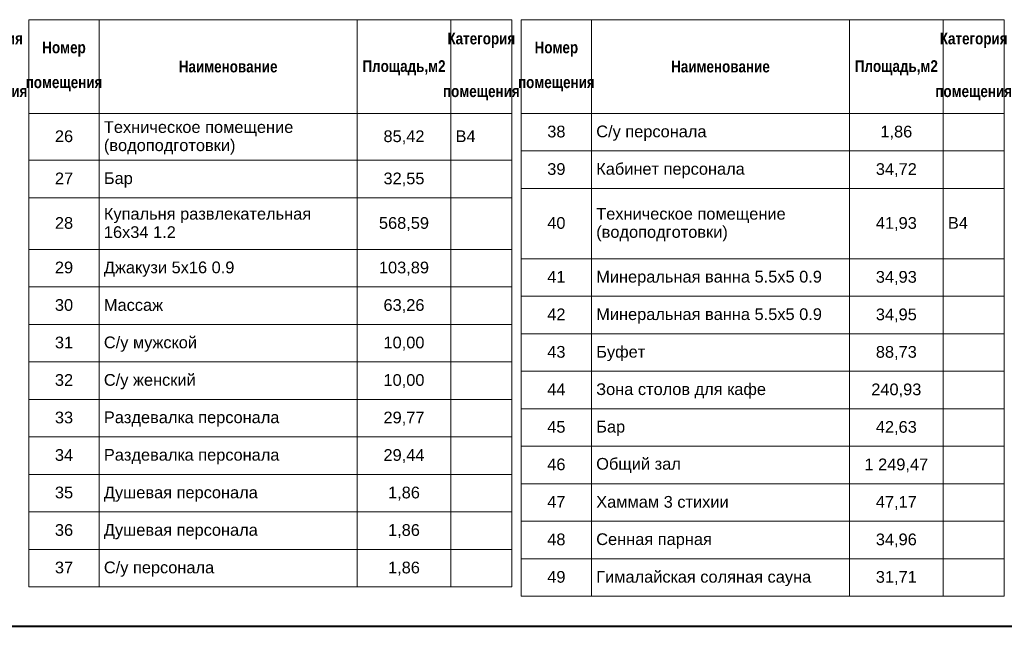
# Model space of a CAD drawing. Header units: millimetres. Extents: x 0 to 1184, y 0 to 836.
# Tile 3 of 66: x 265 to 475, y 5 to 134. Entities that reach past the tile are written whole.
import ezdxf
from ezdxf.xclip import XClip

# ---------------------------------------------------------------- set-up
doc = ezdxf.new("R2010")
doc.units = ezdxf.units.MM
doc.header["$MEASUREMENT"] = 0
doc.header["$XCLIPFRAME"] = 0
doc.styles.add('СГЕНЕРИР_СТИЛЬ_2', font='txt')
doc.styles.add('СГЕНЕРИР_СТИЛЬ_3', font='txt')

# ---------------------------------------------------------------- blocks, each defined once
blk = doc.blocks.new('Чертеж_3_3', base_point=(318.83, 70.72))
at = {"color": 7, "linetype": 'Continuous', "lineweight": 15}
for p, q in [((267.33, 134.41), (370.33, 134.41)), ((267.33, 134.41), (267.33, 114.41)), ((282.33, 134.41), (282.33, 114.41)), ((337.33, 134.41), (337.33, 114.41)), ((357.33, 134.41), (357.33, 114.41)), ((370.33, 134.41), (370.33, 114.41)), ((372.33, 134.41), (475.33, 134.41)), ((372.33, 134.41), (372.33, 114.41)), ((387.33, 134.41), (387.33, 114.41)), ((442.33, 134.41), (442.33, 114.41)), ((462.33, 134.41), (462.33, 114.41)), ((475.33, 134.41), (475.33, 114.41)), ((267.33, 114.41), (282.33, 114.41)), ((267.33, 114.41), (282.33, 114.41)), ((267.33, 114.41), (267.33, 104.41)), ((282.33, 114.41), (282.33, 104.41)), ((282.33, 114.41), (337.33, 114.41)), ((282.33, 114.41), (337.33, 114.41)), ((282.33, 114.41), (282.33, 104.41)), ((337.33, 114.41), (337.33, 104.41)), ((337.33, 114.41), (357.33, 114.41)), ((337.33, 114.41), (357.33, 114.41)), ((337.33, 114.41), (337.33, 104.41)), ((357.33, 114.41), (357.33, 104.41)), ((357.33, 114.41), (370.33, 114.41)), ((357.33, 114.41), (370.33, 114.41)), ((357.33, 114.41), (357.33, 104.41)), ((370.33, 114.41), (370.33, 104.41)), ((372.33, 114.41), (387.33, 114.41)), ((372.33, 114.41), (387.33, 114.41)), ((372.33, 114.41), (372.33, 106.41)), ((387.33, 114.41), (387.33, 106.41)), ((387.33, 114.41), (442.33, 114.41)), ((387.33, 114.41), (442.33, 114.41)), ((387.33, 114.41), (387.33, 106.41)), ((442.33, 114.41), (442.33, 106.41)), ((442.33, 114.41), (462.33, 114.41)), ((442.33, 114.41), (462.33, 114.41)), ((442.33, 114.41), (442.33, 106.41)), ((462.33, 114.41), (462.33, 106.41)), ((462.33, 114.41), (475.33, 114.41)), ((462.33, 114.41), (475.33, 114.41)), ((462.33, 114.41), (462.33, 106.41)), ((475.33, 114.41), (475.33, 106.41)), ((372.33, 106.41), (387.33, 106.41)), ((372.33, 106.41), (387.33, 106.41)), ((372.33, 106.41), (372.33, 98.41)), ((387.33, 106.41), (387.33, 98.41)), ((387.33, 106.41), (442.33, 106.41)), ((387.33, 106.41), (442.33, 106.41)), ((387.33, 106.41), (387.33, 98.41)), ((442.33, 106.41), (442.33, 98.41)), ((442.33, 106.41), (462.33, 106.41)), ((442.33, 106.41), (462.33, 106.41)), ((442.33, 106.41), (442.33, 98.41)), ((462.33, 106.41), (462.33, 98.41)), ((462.33, 106.41), (475.33, 106.41)), ((462.33, 106.41), (475.33, 106.41)), ((462.33, 106.41), (462.33, 98.41)), ((475.33, 106.41), (475.33, 98.41)), ((267.33, 104.41), (282.33, 104.41)), ((267.33, 104.41), (282.33, 104.41)), ((267.33, 104.41), (267.33, 96.41)), ((282.33, 104.41), (282.33, 96.41)), ((282.33, 104.41), (337.33, 104.41)), ((282.33, 104.41), (337.33, 104.41)), ((282.33, 104.41), (282.33, 96.41)), ((337.33, 104.41), (337.33, 96.41)), ((337.33, 104.41), (357.33, 104.41)), ((337.33, 104.41), (357.33, 104.41)), ((337.33, 104.41), (337.33, 96.41)), ((357.33, 104.41), (357.33, 96.41)), ((357.33, 104.41), (370.33, 104.41)), ((357.33, 104.41), (370.33, 104.41)), ((357.33, 104.41), (357.33, 96.41)), ((370.33, 104.41), (370.33, 96.41)), ((372.33, 98.41), (387.33, 98.41)), ((372.33, 98.41), (387.33, 98.41)), ((372.33, 98.41), (372.33, 83.41)), ((387.33, 98.41), (387.33, 83.41)), ((387.33, 98.41), (442.33, 98.41)), ((387.33, 98.41), (442.33, 98.41)), ((387.33, 98.41), (387.33, 83.41)), ((442.33, 98.41), (442.33, 83.41)), ((442.33, 98.41), (462.33, 98.41)), ((442.33, 98.41), (462.33, 98.41)), ((442.33, 98.41), (442.33, 83.41)), ((462.33, 98.41), (462.33, 83.41)), ((462.33, 98.41), (475.33, 98.41)), ((462.33, 98.41), (475.33, 98.41)), ((462.33, 98.41), (462.33, 83.41)), ((475.33, 98.41), (475.33, 83.41)), ((267.33, 96.41), (282.33, 96.41)), ((267.33, 96.41), (282.33, 96.41)), ((267.33, 96.41), (267.33, 85.41)), ((282.33, 96.41), (282.33, 85.41)), ((282.33, 96.41), (337.33, 96.41)), ((282.33, 96.41), (337.33, 96.41)), ((282.33, 96.41), (282.33, 85.41)), ((337.33, 96.41), (337.33, 85.41)), ((337.33, 96.41), (357.33, 96.41)), ((337.33, 96.41), (357.33, 96.41)), ((337.33, 96.41), (337.33, 85.41)), ((357.33, 96.41), (357.33, 85.41)), ((357.33, 96.41), (370.33, 96.41)), ((357.33, 96.41), (370.33, 96.41)), ((357.33, 96.41), (357.33, 85.41)), ((370.33, 96.41), (370.33, 85.41)), ((267.33, 85.41), (282.33, 85.41)), ((267.33, 85.41), (282.33, 85.41)), ((267.33, 85.41), (267.33, 77.41)), ((282.33, 85.41), (282.33, 77.41)), ((282.33, 85.41), (337.33, 85.41)), ((282.33, 85.41), (337.33, 85.41)), ((282.33, 85.41), (282.33, 77.41)), ((337.33, 85.41), (337.33, 77.41)), ((337.33, 85.41), (357.33, 85.41)), ((337.33, 85.41), (357.33, 85.41)), ((337.33, 85.41), (337.33, 77.41)), ((357.33, 85.41), (357.33, 77.41)), ((357.33, 85.41), (370.33, 85.41)), ((357.33, 85.41), (370.33, 85.41)), ((357.33, 85.41), (357.33, 77.41)), ((370.33, 85.41), (370.33, 77.41)), ((372.33, 83.41), (387.33, 83.41)), ((372.33, 83.41), (387.33, 83.41)), ((372.33, 83.41), (372.33, 75.41)), ((387.33, 83.41), (387.33, 75.41)), ((387.33, 83.41), (442.33, 83.41)), ((387.33, 83.41), (442.33, 83.41)), ((387.33, 83.41), (387.33, 75.41)), ((442.33, 83.41), (442.33, 75.41)), ((442.33, 83.41), (462.33, 83.41)), ((442.33, 83.41), (462.33, 83.41)), ((442.33, 83.41), (442.33, 75.41)), ((462.33, 83.41), (462.33, 75.41)), ((462.33, 83.41), (475.33, 83.41)), ((462.33, 83.41), (475.33, 83.41)), ((462.33, 83.41), (462.33, 75.41)), ((475.33, 83.41), (475.33, 75.41)), ((267.33, 77.41), (282.33, 77.41)), ((267.33, 77.41), (282.33, 77.41)), ((267.33, 77.41), (267.33, 69.41)), ((282.33, 77.41), (282.33, 69.41)), ((282.33, 77.41), (337.33, 77.41)), ((282.33, 77.41), (337.33, 77.41)), ((282.33, 77.41), (282.33, 69.41)), ((337.33, 77.41), (337.33, 69.41)), ((337.33, 77.41), (357.33, 77.41)), ((337.33, 77.41), (357.33, 77.41)), ((337.33, 77.41), (337.33, 69.41)), ((357.33, 77.41), (357.33, 69.41)), ((357.33, 77.41), (370.33, 77.41)), ((357.33, 77.41), (370.33, 77.41)), ((357.33, 77.41), (357.33, 69.41)), ((370.33, 77.41), (370.33, 69.41)), ((372.33, 75.41), (387.33, 75.41)), ((372.33, 75.41), (387.33, 75.41)), ((372.33, 75.41), (372.33, 67.41)), ((387.33, 75.41), (387.33, 67.41)), ((387.33, 75.41), (442.33, 75.41)), ((387.33, 75.41), (442.33, 75.41)), ((387.33, 75.41), (387.33, 67.41)), ((442.33, 75.41), (442.33, 67.41)), ((442.33, 75.41), (462.33, 75.41)), ((442.33, 75.41), (462.33, 75.41)), ((442.33, 75.41), (442.33, 67.41)), ((462.33, 75.41), (462.33, 67.41)), ((462.33, 75.41), (475.33, 75.41)), ((462.33, 75.41), (475.33, 75.41)), ((462.33, 75.41), (462.33, 67.41)), ((475.33, 75.41), (475.33, 67.41)), ((267.33, 69.41), (282.33, 69.41)), ((267.33, 69.41), (282.33, 69.41)), ((267.33, 69.41), (267.33, 61.41)), ((282.33, 69.41), (282.33, 61.41)), ((282.33, 69.41), (337.33, 69.41)), ((282.33, 69.41), (337.33, 69.41)), ((282.33, 69.41), (282.33, 61.41)), ((337.33, 69.41), (337.33, 61.41)), ((337.33, 69.41), (357.33, 69.41)), ((337.33, 69.41), (357.33, 69.41)), ((337.33, 69.41), (337.33, 61.41)), ((357.33, 69.41), (357.33, 61.41)), ((357.33, 69.41), (370.33, 69.41)), ((357.33, 69.41), (370.33, 69.41)), ((357.33, 69.41), (357.33, 61.41)), ((370.33, 69.41), (370.33, 61.41)), ((372.33, 67.41), (387.33, 67.41)), ((372.33, 67.41), (387.33, 67.41)), ((372.33, 67.41), (372.33, 59.41)), ((387.33, 67.41), (387.33, 59.41)), ((387.33, 67.41), (442.33, 67.41)), ((387.33, 67.41), (442.33, 67.41)), ((387.33, 67.41), (387.33, 59.41)), ((442.33, 67.41), (442.33, 59.41)), ((442.33, 67.41), (462.33, 67.41)), ((442.33, 67.41), (462.33, 67.41)), ((442.33, 67.41), (442.33, 59.41)), ((462.33, 67.41), (462.33, 59.41)), ((462.33, 67.41), (475.33, 67.41)), ((462.33, 67.41), (475.33, 67.41)), ((462.33, 67.41), (462.33, 59.41)), ((475.33, 67.41), (475.33, 59.41)), ((267.33, 61.41), (282.33, 61.41)), ((267.33, 61.41), (282.33, 61.41)), ((267.33, 61.41), (267.33, 53.41)), ((282.33, 61.41), (282.33, 53.41)), ((282.33, 61.41), (337.33, 61.41)), ((282.33, 61.41), (337.33, 61.41)), ((282.33, 61.41), (282.33, 53.41)), ((337.33, 61.41), (337.33, 53.41)), ((337.33, 61.41), (357.33, 61.41)), ((337.33, 61.41), (357.33, 61.41)), ((337.33, 61.41), (337.33, 53.41)), ((357.33, 61.41), (357.33, 53.41)), ((357.33, 61.41), (370.33, 61.41)), ((357.33, 61.41), (370.33, 61.41)), ((357.33, 61.41), (357.33, 53.41)), ((370.33, 61.41), (370.33, 53.41)), ((372.33, 59.41), (387.33, 59.41)), ((372.33, 59.41), (387.33, 59.41)), ((372.33, 59.41), (372.33, 51.41)), ((387.33, 59.41), (387.33, 51.41)), ((387.33, 59.41), (442.33, 59.41)), ((387.33, 59.41), (442.33, 59.41)), ((387.33, 59.41), (387.33, 51.41)), ((442.33, 59.41), (442.33, 51.41)), ((442.33, 59.41), (462.33, 59.41)), ((442.33, 59.41), (462.33, 59.41)), ((442.33, 59.41), (442.33, 51.41)), ((462.33, 59.41), (462.33, 51.41)), ((462.33, 59.41), (475.33, 59.41)), ((462.33, 59.41), (475.33, 59.41)), ((462.33, 59.41), (462.33, 51.41)), ((475.33, 59.41), (475.33, 51.41)), ((267.33, 53.41), (282.33, 53.41)), ((267.33, 53.41), (282.33, 53.41)), ((267.33, 53.41), (267.33, 45.41)), ((282.33, 53.41), (282.33, 45.41)), ((282.33, 53.41), (337.33, 53.41)), ((282.33, 53.41), (337.33, 53.41)), ((282.33, 53.41), (282.33, 45.41)), ((337.33, 53.41), (337.33, 45.41)), ((337.33, 53.41), (357.33, 53.41)), ((337.33, 53.41), (357.33, 53.41)), ((337.33, 53.41), (337.33, 45.41)), ((357.33, 53.41), (357.33, 45.41)), ((357.33, 53.41), (370.33, 53.41)), ((357.33, 53.41), (370.33, 53.41)), ((357.33, 53.41), (357.33, 45.41)), ((370.33, 53.41), (370.33, 45.41)), ((372.33, 51.41), (387.33, 51.41)), ((372.33, 51.41), (387.33, 51.41)), ((372.33, 51.41), (372.33, 43.41)), ((387.33, 51.41), (387.33, 43.41)), ((387.33, 51.41), (442.33, 51.41)), ((387.33, 51.41), (442.33, 51.41)), ((387.33, 51.41), (387.33, 43.41)), ((442.33, 51.41), (442.33, 43.41)), ((442.33, 51.41), (462.33, 51.41)), ((442.33, 51.41), (462.33, 51.41)), ((442.33, 51.41), (442.33, 43.41)), ((462.33, 51.41), (462.33, 43.41)), ((462.33, 51.41), (475.33, 51.41)), ((462.33, 51.41), (475.33, 51.41)), ((462.33, 51.41), (462.33, 43.41)), ((475.33, 51.41), (475.33, 43.41)), ((267.33, 45.41), (282.33, 45.41)), ((267.33, 45.41), (282.33, 45.41)), ((267.33, 45.41), (267.33, 37.41)), ((282.33, 45.41), (282.33, 37.41)), ((282.33, 45.41), (337.33, 45.41)), ((282.33, 45.41), (337.33, 45.41)), ((282.33, 45.41), (282.33, 37.41)), ((337.33, 45.41), (337.33, 37.41)), ((337.33, 45.41), (357.33, 45.41)), ((337.33, 45.41), (357.33, 45.41)), ((337.33, 45.41), (337.33, 37.41)), ((357.33, 45.41), (357.33, 37.41)), ((357.33, 45.41), (370.33, 45.41)), ((357.33, 45.41), (370.33, 45.41)), ((357.33, 45.41), (357.33, 37.41)), ((370.33, 45.41), (370.33, 37.41)), ((372.33, 43.41), (387.33, 43.41)), ((372.33, 43.41), (387.33, 43.41)), ((372.33, 43.41), (372.33, 35.41)), ((387.33, 43.41), (387.33, 35.41)), ((387.33, 43.41), (442.33, 43.41)), ((387.33, 43.41), (442.33, 43.41)), ((387.33, 43.41), (387.33, 35.41)), ((442.33, 43.41), (442.33, 35.41)), ((442.33, 43.41), (462.33, 43.41)), ((442.33, 43.41), (462.33, 43.41)), ((442.33, 43.41), (442.33, 35.41)), ((462.33, 43.41), (462.33, 35.41)), ((462.33, 43.41), (475.33, 43.41)), ((462.33, 43.41), (475.33, 43.41)), ((462.33, 43.41), (462.33, 35.41)), ((475.33, 43.41), (475.33, 35.41)), ((267.33, 37.41), (282.33, 37.41)), ((267.33, 37.41), (282.33, 37.41)), ((267.33, 37.41), (267.33, 29.41)), ((282.33, 37.41), (282.33, 29.41)), ((282.33, 37.41), (337.33, 37.41)), ((282.33, 37.41), (337.33, 37.41)), ((282.33, 37.41), (282.33, 29.41)), ((337.33, 37.41), (337.33, 29.41)), ((337.33, 37.41), (357.33, 37.41)), ((337.33, 37.41), (357.33, 37.41)), ((337.33, 37.41), (337.33, 29.41)), ((357.33, 37.41), (357.33, 29.41)), ((357.33, 37.41), (370.33, 37.41)), ((357.33, 37.41), (370.33, 37.41)), ((357.33, 37.41), (357.33, 29.41)), ((370.33, 37.41), (370.33, 29.41)), ((372.33, 35.41), (387.33, 35.41)), ((372.33, 35.41), (387.33, 35.41)), ((372.33, 35.41), (372.33, 27.41)), ((387.33, 35.41), (387.33, 27.41)), ((387.33, 35.41), (442.33, 35.41)), ((387.33, 35.41), (442.33, 35.41)), ((387.33, 35.41), (387.33, 27.41)), ((442.33, 35.41), (442.33, 27.41)), ((442.33, 35.41), (462.33, 35.41)), ((442.33, 35.41), (462.33, 35.41)), ((442.33, 35.41), (442.33, 27.41)), ((462.33, 35.41), (462.33, 27.41)), ((462.33, 35.41), (475.33, 35.41)), ((462.33, 35.41), (475.33, 35.41)), ((462.33, 35.41), (462.33, 27.41)), ((475.33, 35.41), (475.33, 27.41)), ((267.33, 29.41), (282.33, 29.41)), ((267.33, 29.41), (282.33, 29.41)), ((267.33, 29.41), (267.33, 21.41)), ((282.33, 29.41), (282.33, 21.41)), ((282.33, 29.41), (337.33, 29.41)), ((282.33, 29.41), (337.33, 29.41)), ((282.33, 29.41), (282.33, 21.41)), ((337.33, 29.41), (337.33, 21.41)), ((337.33, 29.41), (357.33, 29.41)), ((337.33, 29.41), (357.33, 29.41)), ((337.33, 29.41), (337.33, 21.41)), ((357.33, 29.41), (357.33, 21.41)), ((357.33, 29.41), (370.33, 29.41)), ((357.33, 29.41), (370.33, 29.41)), ((357.33, 29.41), (357.33, 21.41)), ((370.33, 29.41), (370.33, 21.41)), ((372.33, 27.41), (387.33, 27.41)), ((372.33, 27.41), (387.33, 27.41)), ((372.33, 27.41), (372.33, 19.41)), ((387.33, 27.41), (387.33, 19.41)), ((387.33, 27.41), (442.33, 27.41)), ((387.33, 27.41), (442.33, 27.41)), ((387.33, 27.41), (387.33, 19.41)), ((442.33, 27.41), (442.33, 19.41)), ((442.33, 27.41), (462.33, 27.41)), ((442.33, 27.41), (462.33, 27.41)), ((442.33, 27.41), (442.33, 19.41)), ((462.33, 27.41), (462.33, 19.41)), ((462.33, 27.41), (475.33, 27.41)), ((462.33, 27.41), (475.33, 27.41)), ((462.33, 27.41), (462.33, 19.41)), ((475.33, 27.41), (475.33, 19.41)), ((267.33, 21.41), (282.33, 21.41)), ((267.33, 21.41), (282.33, 21.41)), ((267.33, 21.41), (267.33, 13.41)), ((282.33, 21.41), (282.33, 13.41)), ((282.33, 21.41), (337.33, 21.41)), ((282.33, 21.41), (337.33, 21.41)), ((282.33, 21.41), (282.33, 13.41)), ((337.33, 21.41), (337.33, 13.41)), ((337.33, 21.41), (357.33, 21.41)), ((337.33, 21.41), (357.33, 21.41)), ((337.33, 21.41), (337.33, 13.41)), ((357.33, 21.41), (357.33, 13.41)), ((357.33, 21.41), (370.33, 21.41)), ((357.33, 21.41), (370.33, 21.41)), ((357.33, 21.41), (357.33, 13.41)), ((370.33, 21.41), (370.33, 13.41)), ((372.33, 19.41), (387.33, 19.41)), ((372.33, 19.41), (387.33, 19.41)), ((372.33, 19.41), (372.33, 11.41)), ((387.33, 19.41), (387.33, 11.41)), ((387.33, 19.41), (442.33, 19.41)), ((387.33, 19.41), (442.33, 19.41)), ((387.33, 19.41), (387.33, 11.41)), ((442.33, 19.41), (442.33, 11.41)), ((442.33, 19.41), (462.33, 19.41)), ((442.33, 19.41), (462.33, 19.41)), ((442.33, 19.41), (442.33, 11.41)), ((462.33, 19.41), (462.33, 11.41)), ((462.33, 19.41), (475.33, 19.41)), ((462.33, 19.41), (475.33, 19.41)), ((462.33, 19.41), (462.33, 11.41)), ((475.33, 19.41), (475.33, 11.41)), ((267.33, 13.41), (282.33, 13.41)), ((282.33, 13.41), (337.33, 13.41)), ((337.33, 13.41), (357.33, 13.41)), ((357.33, 13.41), (370.33, 13.41)), ((372.33, 11.41), (387.33, 11.41)), ((387.33, 11.41), (442.33, 11.41)), ((442.33, 11.41), (462.33, 11.41)), ((462.33, 11.41), (475.33, 11.41))]:
    blk.add_line(p, q, dxfattribs=at)
at = {"color": 7, "linetype": 'Continuous', "lineweight": 15, "char_height": 2.5}
for s, insert, width, attachment_point, line_spacing_factor, style in [('\\A1;{\\pqc;\\fArial Narrow|b1|i0|c204|p34;Категория помещения}', (258.83, 124.41), 11, 5, 2.697085, 'СГЕНЕРИР_СТИЛЬ_2'), ('\\A1;{\\pqc;\\fArial Narrow|b1|i0|c204|p34;Категория помещения}', (363.83, 124.41), 11, 5, 2.697085, 'СГЕНЕРИР_СТИЛЬ_2'), ('\\A1;{\\pqc;\\fArial Narrow|b1|i0|c204|p34;Категория помещения}', (468.83, 124.41), 11, 5, 2.697085, 'СГЕНЕРИР_СТИЛЬ_2'), ('\\A1;{\\pqc;\\fArial Narrow|b1|i0|c204|p34;Номер помещения}', (274.83, 124.42), 13, 5, 1.782497, 'СГЕНЕРИР_СТИЛЬ_2'), ('\\A1;{\\pqc;\\fArial Narrow|b1|i0|c204|p34;Номер помещения}', (379.83, 124.42), 13, 5, 1.782497, 'СГЕНЕРИР_СТИЛЬ_2'), ('\\A1;{\\pql;\\fArial|b0|i0|c204|p38;Техническое помещение (водоподготовки)}', (283.33, 109.19), 53, 4, 0.930952, 'СГЕНЕРИР_СТИЛЬ_3'), ('\\A1;{\\pql;\\fArial|b0|i0|c204|p38;Купальня развлекательная 16х34 1.2}', (283.33, 91.03), 53, 4, 0.940117, 'СГЕНЕРИР_СТИЛЬ_3'), ('\\A1;{\\pql;\\fArial|b0|i0|c204|p38;Техническое помещение (водоподготовки)}', (388.33, 90.69), 53, 4, 0.930952, 'СГЕНЕРИР_СТИЛЬ_3')]:
    blk.add_mtext(s, dxfattribs=dict(at, insert=insert, width=width, attachment_point=attachment_point, line_spacing_factor=line_spacing_factor, style=style))
for s, insert, attachment_point, style in [('\\A1;{\\pqc;\\fArial Narrow|b1|i0|c204|p34;Наименование}', (309.83, 124.4), 5, 'СГЕНЕРИР_СТИЛЬ_2'), ('\\A1;{\\pqc;\\fArial Narrow|b1|i0|c204|p34;Площадь,м2}', (347.33, 124.14), 5, 'СГЕНЕРИР_СТИЛЬ_2'), ('\\A1;{\\pqc;\\fArial Narrow|b1|i0|c204|p34;Наименование}', (414.83, 124.4), 5, 'СГЕНЕРИР_СТИЛЬ_2'), ('\\A1;{\\pqc;\\fArial Narrow|b1|i0|c204|p34;Площадь,м2}', (452.33, 124.14), 5, 'СГЕНЕРИР_СТИЛЬ_2'), ('\\A1;{\\pqc;\\fArial|b0|i0|c204|p38;38}', (379.83, 110.53), 5, 'СГЕНЕРИР_СТИЛЬ_3'), ('\\A1;{\\pql;\\fArial|b0|i0|c204|p38;С/у персонала}', (388.33, 110.19), 4, 'СГЕНЕРИР_СТИЛЬ_3'), ('\\A1;{\\pqc;\\fArial|b0|i0|c204|p38;1,86}', (452.33, 110.31), 5, 'СГЕНЕРИР_СТИЛЬ_3'), ('\\A1;{\\pqc;\\fArial|b0|i0|c204|p38;26}', (274.83, 109.53), 5, 'СГЕНЕРИР_СТИЛЬ_3'), ('\\A1;{\\pqc;\\fArial|b0|i0|c204|p38;85,42}', (347.33, 109.31), 5, 'СГЕНЕРИР_СТИЛЬ_3'), ('\\A1;{\\pql;\\fArial|b0|i0|c204|p38;В4}', (358.33, 109.55), 4, 'СГЕНЕРИР_СТИЛЬ_3'), ('\\A1;{\\pqc;\\fArial|b0|i0|c204|p38;39}', (379.83, 102.53), 5, 'СГЕНЕРИР_СТИЛЬ_3'), ('\\A1;{\\pql;\\fArial|b0|i0|c204|p38;Кабинет персонала}', (388.33, 102.21), 4, 'СГЕНЕРИР_СТИЛЬ_3'), ('\\A1;{\\pqc;\\fArial|b0|i0|c204|p38;34,72}', (452.33, 102.31), 5, 'СГЕНЕРИР_СТИЛЬ_3'), ('\\A1;{\\pqc;\\fArial|b0|i0|c204|p38;27}', (274.83, 100.55), 5, 'СГЕНЕРИР_СТИЛЬ_3'), ('\\A1;{\\pql;\\fArial|b0|i0|c204|p38;Бар}', (283.33, 100.21), 4, 'СГЕНЕРИР_СТИЛЬ_3'), ('\\A1;{\\pqc;\\fArial|b0|i0|c204|p38;32,55}', (347.33, 100.31), 5, 'СГЕНЕРИР_СТИЛЬ_3'), ('\\A1;{\\pqc;\\fArial|b0|i0|c204|p38;28}', (274.83, 91.03), 5, 'СГЕНЕРИР_СТИЛЬ_3'), ('\\A1;{\\pqc;\\fArial|b0|i0|c204|p38;568,59}', (347.33, 90.81), 5, 'СГЕНЕРИР_СТИЛЬ_3'), ('\\A1;{\\pqc;\\fArial|b0|i0|c204|p38;40}', (379.83, 91.03), 5, 'СГЕНЕРИР_СТИЛЬ_3'), ('\\A1;{\\pqc;\\fArial|b0|i0|c204|p38;41,93}', (452.33, 90.81), 5, 'СГЕНЕРИР_СТИЛЬ_3'), ('\\A1;{\\pql;\\fArial|b0|i0|c204|p38;В4}', (463.33, 91.05), 4, 'СГЕНЕРИР_СТИЛЬ_3'), ('\\A1;{\\pqc;\\fArial|b0|i0|c204|p38;29}', (274.83, 81.53), 5, 'СГЕНЕРИР_СТИЛЬ_3'), ('\\A1;{\\pql;\\fArial|b0|i0|c204|p38;Джакузи 5х16 0.9}', (283.33, 81.19), 4, 'СГЕНЕРИР_СТИЛЬ_3'), ('\\A1;{\\pqc;\\fArial|b0|i0|c204|p38;103,89}', (347.33, 81.31), 5, 'СГЕНЕРИР_СТИЛЬ_3'), ('\\A1;{\\pqc;\\fArial|b0|i0|c204|p38;41}', (379.83, 79.55), 5, 'СГЕНЕРИР_СТИЛЬ_3'), ('\\A1;{\\pql;\\fArial|b0|i0|c204|p38;Минеральная ванна 5.5х5 0.9}', (388.33, 79.21), 4, 'СГЕНЕРИР_СТИЛЬ_3'), ('\\A1;{\\pqc;\\fArial|b0|i0|c204|p38;34,93}', (452.33, 79.31), 5, 'СГЕНЕРИР_СТИЛЬ_3'), ('\\A1;{\\pqc;\\fArial|b0|i0|c204|p38;30}', (274.83, 73.53), 5, 'СГЕНЕРИР_СТИЛЬ_3'), ('\\A1;{\\pql;\\fArial|b0|i0|c204|p38;Массаж}', (283.33, 73.53), 4, 'СГЕНЕРИР_СТИЛЬ_3'), ('\\A1;{\\pqc;\\fArial|b0|i0|c204|p38;63,26}', (347.33, 73.31), 5, 'СГЕНЕРИР_СТИЛЬ_3'), ('\\A1;{\\pqc;\\fArial|b0|i0|c204|p38;42}', (379.83, 71.55), 5, 'СГЕНЕРИР_СТИЛЬ_3'), ('\\A1;{\\pql;\\fArial|b0|i0|c204|p38;Минеральная ванна 5.5х5 0.9}', (388.33, 71.21), 4, 'СГЕНЕРИР_СТИЛЬ_3'), ('\\A1;{\\pqc;\\fArial|b0|i0|c204|p38;34,95}', (452.33, 71.31), 5, 'СГЕНЕРИР_СТИЛЬ_3'), ('\\A1;{\\pqc;\\fArial|b0|i0|c204|p38;31}', (274.83, 65.53), 5, 'СГЕНЕРИР_СТИЛЬ_3'), ('\\A1;{\\pql;\\fArial|b0|i0|c204|p38;С/у мужской}', (283.33, 65.19), 4, 'СГЕНЕРИР_СТИЛЬ_3'), ('\\A1;{\\pqc;\\fArial|b0|i0|c204|p38;10,00}', (347.33, 65.31), 5, 'СГЕНЕРИР_СТИЛЬ_3'), ('\\A1;{\\pqc;\\fArial|b0|i0|c204|p38;43}', (379.83, 63.53), 5, 'СГЕНЕРИР_СТИЛЬ_3'), ('\\A1;{\\pql;\\fArial|b0|i0|c204|p38;Буфет}', (388.33, 63.19), 4, 'СГЕНЕРИР_СТИЛЬ_3'), ('\\A1;{\\pqc;\\fArial|b0|i0|c204|p38;88,73}', (452.33, 63.31), 5, 'СГЕНЕРИР_СТИЛЬ_3'), ('\\A1;{\\pqc;\\fArial|b0|i0|c204|p38;32}', (274.83, 57.53), 5, 'СГЕНЕРИР_СТИЛЬ_3'), ('\\A1;{\\pql;\\fArial|b0|i0|c204|p38;С/у женский}', (283.33, 57.19), 4, 'СГЕНЕРИР_СТИЛЬ_3'), ('\\A1;{\\pqc;\\fArial|b0|i0|c204|p38;10,00}', (347.33, 57.31), 5, 'СГЕНЕРИР_СТИЛЬ_3'), ('\\A1;{\\pqc;\\fArial|b0|i0|c204|p38;44}', (379.83, 55.55), 5, 'СГЕНЕРИР_СТИЛЬ_3'), ('\\A1;{\\pql;\\fArial|b0|i0|c204|p38;Зона столов для кафе}', (388.33, 55.21), 4, 'СГЕНЕРИР_СТИЛЬ_3'), ('\\A1;{\\pqc;\\fArial|b0|i0|c204|p38;240,93}', (452.33, 55.31), 5, 'СГЕНЕРИР_СТИЛЬ_3'), ('\\A1;{\\pqc;\\fArial|b0|i0|c204|p38;33}', (274.83, 49.53), 5, 'СГЕНЕРИР_СТИЛЬ_3'), ('\\A1;{\\pql;\\fArial|b0|i0|c204|p38;Раздевалка персонала}', (283.33, 49.21), 4, 'СГЕНЕРИР_СТИЛЬ_3'), ('\\A1;{\\pqc;\\fArial|b0|i0|c204|p38;29,77}', (347.33, 49.31), 5, 'СГЕНЕРИР_СТИЛЬ_3'), ('\\A1;{\\pqc;\\fArial|b0|i0|c204|p38;45}', (379.83, 47.53), 5, 'СГЕНЕРИР_СТИЛЬ_3'), ('\\A1;{\\pql;\\fArial|b0|i0|c204|p38;Бар}', (388.33, 47.21), 4, 'СГЕНЕРИР_СТИЛЬ_3'), ('\\A1;{\\pqc;\\fArial|b0|i0|c204|p38;42,63}', (452.33, 47.31), 5, 'СГЕНЕРИР_СТИЛЬ_3'), ('\\A1;{\\pqc;\\fArial|b0|i0|c204|p38;34}', (274.83, 41.53), 5, 'СГЕНЕРИР_СТИЛЬ_3'), ('\\A1;{\\pql;\\fArial|b0|i0|c204|p38;Раздевалка персонала}', (283.33, 41.21), 4, 'СГЕНЕРИР_СТИЛЬ_3'), ('\\A1;{\\pqc;\\fArial|b0|i0|c204|p38;29,44}', (347.33, 41.31), 5, 'СГЕНЕРИР_СТИЛЬ_3'), ('\\A1;{\\pqc;\\fArial|b0|i0|c204|p38;46}', (379.83, 39.53), 5, 'СГЕНЕРИР_СТИЛЬ_3'), ('\\A1;{\\pql;\\fArial|b0|i0|c204|p38;Общий зал}', (388.33, 39.3), 4, 'СГЕНЕРИР_СТИЛЬ_3'), ('\\A1;{\\pqc;\\fArial|b0|i0|c204|p38;1\xa0249,47}', (452.33, 39.31), 5, 'СГЕНЕРИР_СТИЛЬ_3'), ('\\A1;{\\pqc;\\fArial|b0|i0|c204|p38;35}', (274.83, 33.53), 5, 'СГЕНЕРИР_СТИЛЬ_3'), ('\\A1;{\\pql;\\fArial|b0|i0|c204|p38;Душевая персонала}', (283.33, 33.19), 4, 'СГЕНЕРИР_СТИЛЬ_3'), ('\\A1;{\\pqc;\\fArial|b0|i0|c204|p38;1,86}', (347.33, 33.31), 5, 'СГЕНЕРИР_СТИЛЬ_3'), ('\\A1;{\\pqc;\\fArial|b0|i0|c204|p38;47}', (379.83, 31.55), 5, 'СГЕНЕРИР_СТИЛЬ_3'), ('\\A1;{\\pql;\\fArial|b0|i0|c204|p38;Хаммам 3 стихии}', (388.33, 31.53), 4, 'СГЕНЕРИР_СТИЛЬ_3'), ('\\A1;{\\pqc;\\fArial|b0|i0|c204|p38;47,17}', (452.33, 31.31), 5, 'СГЕНЕРИР_СТИЛЬ_3'), ('\\A1;{\\pqc;\\fArial|b0|i0|c204|p38;36}', (274.83, 25.53), 5, 'СГЕНЕРИР_СТИЛЬ_3'), ('\\A1;{\\pql;\\fArial|b0|i0|c204|p38;Душевая персонала}', (283.33, 25.19), 4, 'СГЕНЕРИР_СТИЛЬ_3'), ('\\A1;{\\pqc;\\fArial|b0|i0|c204|p38;1,86}', (347.33, 25.31), 5, 'СГЕНЕРИР_СТИЛЬ_3'), ('\\A1;{\\pqc;\\fArial|b0|i0|c204|p38;48}', (379.83, 23.53), 5, 'СГЕНЕРИР_СТИЛЬ_3'), ('\\A1;{\\pql;\\fArial|b0|i0|c204|p38;Сенная парная}', (388.33, 23.21), 4, 'СГЕНЕРИР_СТИЛЬ_3'), ('\\A1;{\\pqc;\\fArial|b0|i0|c204|p38;34,96}', (452.33, 23.31), 5, 'СГЕНЕРИР_СТИЛЬ_3'), ('\\A1;{\\pqc;\\fArial|b0|i0|c204|p38;37}', (274.83, 17.53), 5, 'СГЕНЕРИР_СТИЛЬ_3'), ('\\A1;{\\pql;\\fArial|b0|i0|c204|p38;С/у персонала}', (283.33, 17.19), 4, 'СГЕНЕРИР_СТИЛЬ_3'), ('\\A1;{\\pqc;\\fArial|b0|i0|c204|p38;1,86}', (347.33, 17.31), 5, 'СГЕНЕРИР_СТИЛЬ_3'), ('\\A1;{\\pqc;\\fArial|b0|i0|c204|p38;49}', (379.83, 15.53), 5, 'СГЕНЕРИР_СТИЛЬ_3'), ('\\A1;{\\pql;\\fArial|b0|i0|c204|p38;Гималайская соляная сауна}', (388.33, 15.19), 4, 'СГЕНЕРИР_СТИЛЬ_3'), ('\\A1;{\\pqc;\\fArial|b0|i0|c204|p38;31,71}', (452.33, 15.31), 5, 'СГЕНЕРИР_СТИЛЬ_3')]:
    blk.add_mtext(s, dxfattribs=dict(at, insert=insert, attachment_point=attachment_point, style=style))

msp = doc.modelspace()

# ---------------------------------------------------------------- linework, layer by layer
at = {"color": 7, "linetype": 'Continuous', "lineweight": 40}
msp.add_line((20, 5), (1184, 5), dxfattribs=at)

# ---------------------------------------------------------------- block references
at = {"color": 161, "linetype": 'Continuous', "lineweight": 40, "true_color": 0x83aefe}
ref = msp.add_blockref('Чертеж_3_3', (318.83, 70.72), dxfattribs=at)
XClip(ref).set_block_clipping_path([(57.3201676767, 7.0156303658), (580.3401676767, 134.4164371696)])

doc.saveas('drawing.dxf')
